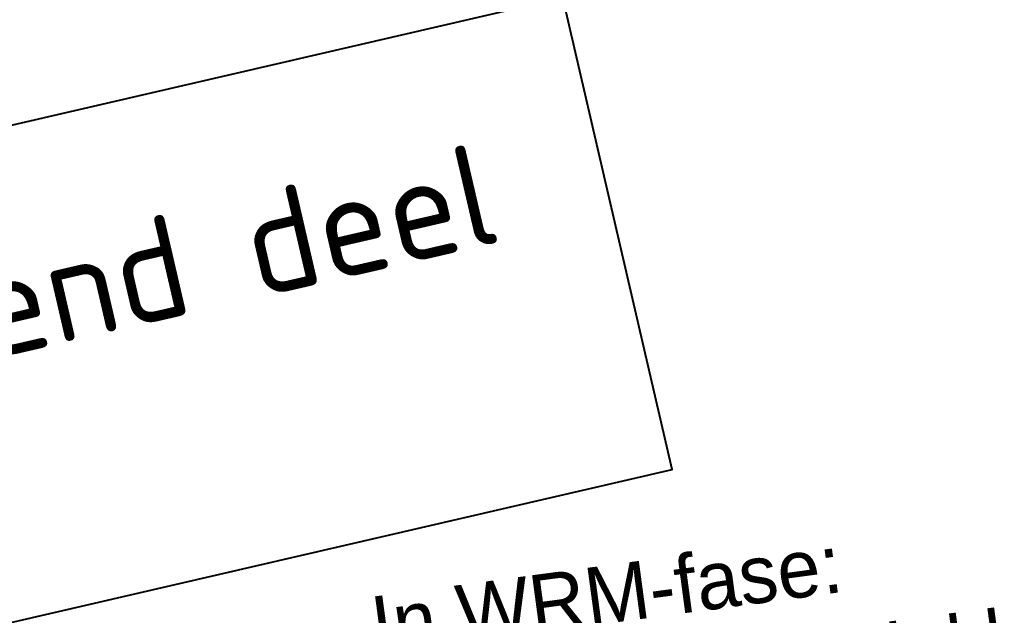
# Model space of a CAD drawing. Header units: metres. Extents: x 174255 to 175175, y 462028 to 462911.
# Tile 34 of 256: x 174549 to 174565, y 462248 to 462257. Entities that reach past the tile are written whole.
import ezdxf
from ezdxf import colors
from ezdxf.entities.mleader import LeaderData, LeaderLine
from ezdxf.math import Vec2, Vec3

# ---------------------------------------------------------------- set-up
doc = ezdxf.new("R2010")
doc.units = ezdxf.units.M
doc.linetypes.add('VW-1-1_STREEP', pattern=[2, 1, -1])
doc.layers.add('-DR-nw-txt kader', color=50, linetype='Continuous')
doc.layers.add('N-WE-VH-MATERIAALGRENS-G', color=15, linetype='Continuous')
for name, color, linetype, lineweight in [('B-WE-VH-VERHARDING_ASFALT-G', 252, 'Continuous', 25), ('B-WE-VW-MARKERING_LANGS_STREEP_11_010-G', 8, 'VW-1-1_STREEP', 13), ('N-WE-VH-VERHARDING_ASFALT-G', 50, 'Continuous', 25), ('N-WE-VH-VERHARDING_ASFALT_RIJBAAN-V', 254, 'Continuous', 25), ('N-WE-VH-VERHARDING_ASFALT_ROOD-V', 11, 'Continuous', 25), ('N-WE-VW-MARKERING_LANGS_STREEP_11_010-G', 7, 'VW-1-1_STREEP', 13), ('N-XX-AL-T40', 7, 'Continuous', 40)]:
    doc.layers.add(name, color=color, linetype=linetype, lineweight=lineweight)
doc.styles.add('CE', font='txt', dxfattribs={"height": 1.8})
doc.styles.add('NLCS-ISO-M500-T40', font='NLCS-ISO.ttf', dxfattribs={"height": 2})

msp = doc.modelspace()

# ---------------------------------------------------------------- hatches: boundary and pattern name
at = {"layer": 'N-WE-VH-VERHARDING_ASFALT_RIJBAAN-V'}
h = msp.add_hatch(color=256, dxfattribs=at)
h.dxf.hatch_style = 1
h.paths.add_polyline_path([(174503.6891395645, 462248.8143771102, -0.1523401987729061), (174562.0717171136, 462263.893238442), (174562.2236191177, 462267.1953024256, -0.4281171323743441), (174561.7249146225, 462267.7196140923), (174561.7362275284, 462267.9519982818, -0.3950370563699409), (174562.2270014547, 462268.4276115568), (174562.1843009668, 462271.7065995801, 0.1363576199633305), (174508.8552923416, 462256.1366093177), (174493.9970206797, 462246.9221516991, 0.008693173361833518), (174479.2451719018, 462237.4146729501, -0.009743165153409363), (174462.804324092, 462226.8674407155), (174439.7477566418, 462212.702475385), (174424.9954434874, 462203.719730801), (174426.6240007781, 462200.8053942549), (174441.5798745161, 462209.7203043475), (174464.6364419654, 462223.8852696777, 0.009743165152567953), (174481.1920887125, 462234.5061484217, -0.008693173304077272), (174495.8416462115, 462243.9477010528)])
at = {"layer": 'N-WE-VH-VERHARDING_ASFALT_ROOD-V'}
h = msp.add_hatch(color=256, dxfattribs=at)
h.dxf.hatch_style = 1
h.paths.add_polyline_path([(174439.7477566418, 462212.702475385), (174462.804324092, 462226.8674407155, 0.009743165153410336), (174479.2451719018, 462237.4146729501, -0.008693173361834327), (174493.9970206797, 462246.9221516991), (174508.8552923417, 462256.1366093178, -0.149250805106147), (174567.4270201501, 462271.6423784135), (174568.1008289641, 462271.6170854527), (174568.1477175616, 462272.8662057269), (174567.4739087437, 462272.8914986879, 0.01025474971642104), (174563.1679898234, 462272.9647533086), (174562.1680243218, 462272.9564936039, 0.1363576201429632), (174508.1964974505, 462257.1989130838), (174493.3382258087, 462247.9844554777, 0.008693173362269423), (174478.5498444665, 462238.4534317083, -0.009743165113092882), (174462.149996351, 462227.932501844), (174442.6525692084, 462215.9541195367), (174441.8005203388, 462215.43065729), (174439.0934288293, 462213.7675364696, -0.007454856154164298), (174438.9396123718, 462213.6761686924), (174424.2933201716, 462204.9761948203), (174424.9954434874, 462203.719730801)])
h = msp.add_hatch(color=256, dxfattribs=at)
h.dxf.hatch_style = 1
edge = h.paths.add_edge_path()
edge.add_arc((174557.0515240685, 462162.7677710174), 101.2500000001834, 79.8662130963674, 121.8054001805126)
edge.add_line((174503.6891395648, 462248.8143771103), (174495.8416462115, 462243.9477010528))
edge.add_arc((174760.0183891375, 461817.9638858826), 501.2499997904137, 121.8054001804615, 123.7976785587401)
edge.add_arc((174200.4188712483, 462653.9569358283), 504.7500001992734, 301.56478024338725, 303.7976785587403, ccw=False)
edge.add_line((174464.6364419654, 462223.8852696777), (174441.5798745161, 462209.7203043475))
edge.add_line((174441.5798745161, 462209.7203043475), (174426.6240007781, 462200.8053942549))
edge.add_line((174426.6240007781, 462200.8053942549), (174427.304206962, 462199.5881513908))
edge.add_line((174427.304206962, 462199.5881513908), (174442.2342023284, 462208.6552432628))
edge.add_line((174442.2342023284, 462208.6552432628), (174465.2907697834, 462222.8202085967))
edge.add_arc((174200.4188713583, 462653.9569356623), 506.0000000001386, 301.5647802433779, 303.7976785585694)
edge.add_arc((174760.0183892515, 461817.963885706), 500.0000000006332, 121.8054001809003, 123.7976785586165, ccw=False)
edge.add_line((174496.5004410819, 462242.8853972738), (174504.3479344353, 462247.7520733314))
edge.add_arc((174557.0515240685, 462162.7677710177), 99.9999999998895, 79.86621309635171, 121.80540018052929, ccw=False)
edge.add_line((174574.6462490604, 462261.2077306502), (174597.6385463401, 462257.0981886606))
edge.add_arc((174544.8543713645, 461961.7783097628), 300.0000000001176, 74.85963460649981, 79.86621309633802, ccw=False)
edge.add_line((174623.2097597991, 462251.364968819), (174653.5763551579, 462243.148477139))
edge.add_line((174653.5763551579, 462243.148477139), (174660.5279753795, 462241.5605883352))
edge.add_line((174660.5279753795, 462241.5605883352), (174681.4823111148, 462235.9104088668))
edge.add_line((174681.4823111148, 462235.9104088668), (174681.8867113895, 462237.0956494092))
edge.add_line((174681.8867113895, 462237.0956494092), (174660.8212337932, 462242.7757974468))
edge.add_line((174660.8212337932, 462242.7757974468), (174653.8788924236, 462244.3615667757))
edge.add_line((174653.8788924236, 462244.3615667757), (174623.5362405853, 462252.5715798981))
edge.add_arc((174544.8543713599, 461961.7783097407), 301.2500000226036, 74.85963460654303, 79.86621309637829)
edge.add_line((174597.8584804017, 462258.3286881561), (174574.8661831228, 462262.4382301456))

# ---------------------------------------------------------------- linework, layer by layer
at = {"layer": 'B-WE-VH-VERHARDING_ASFALT-G'}
msp.add_arc((174557.0515240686, 462162.7677710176), 100, 79.86621309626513, 121.8054001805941, dxfattribs=at)
at = {"layer": 'B-WE-VW-MARKERING_LANGS_STREEP_11_010-G', "ltscale": 2, "flags": 128}
for points in [[(174443.8288910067, 462215.2097491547, 0.1, 0.1, 0), (174462.804324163, 462226.8674407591, 0.1, 0.1, 0.00974316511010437), (174479.2451718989, 462237.4146729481, 0.1, 0.1, -0.008693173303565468), (174493.9970205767, 462246.9221516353, 0.1, 0.1, 0), (174508.8552923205, 462256.1366093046, 0.1, 0.1, -0.1339038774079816), (174561.1844485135, 462271.6887584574, 0.1, 0.1, -0.1339038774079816)], [(174445.7431371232, 462212.2780341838, 0.1, 0.1, 0), (174464.6364419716, 462223.8852696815, 0.1, 0.1, 0.009743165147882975), (174481.1920887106, 462234.5061484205, 0.1, 0.1, -0.008693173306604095), (174495.8416462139, 462243.9477010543, 0.1, 0.1, 0), (174503.6891395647, 462248.8143771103, 0.1, 0.1, -0.1498146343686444), (174561.0727134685, 462263.9378862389, 0.1, 0.1, -0.1498146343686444)]]:
    msp.add_lwpolyline(points, format="xyseb", dxfattribs=at)
at = {"layer": 'N-WE-VH-MATERIAALGRENS-G', "flags": 128}
for points in [[(174439.7477566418, 462212.702475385), (174462.804324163, 462226.8674407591, 0.00974316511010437), (174479.2451718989, 462237.4146729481, -0.008693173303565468), (174493.9970205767, 462246.9221516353), (174508.8552923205, 462256.1366093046, -0.1492506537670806), (174567.4269862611, 462271.6423794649), (174568.10079363, 462271.6170867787)], [(174441.5798745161, 462209.7203043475), (174464.6364419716, 462223.8852696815, 0.009743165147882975), (174481.1920887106, 462234.5061484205, -0.008693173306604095), (174495.8416462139, 462243.9477010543), (174503.6891395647, 462248.8143771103, -0.1850645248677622), (174574.866183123, 462262.4382301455), (174597.858480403, 462258.3286881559, -0.02184879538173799), (174623.5362405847, 462252.5715798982), (174653.8788924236, 462244.3615667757), (174660.8212337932, 462242.7757974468)]]:
    msp.add_lwpolyline(points, format="xyb", dxfattribs=at)
at = {"layer": 'N-WE-VH-VERHARDING_ASFALT-G'}
msp.add_arc((174557.0515240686, 462162.7677710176), 100, 79.86621309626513, 121.8054001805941, dxfattribs=at)
at = {"layer": 'N-WE-VW-MARKERING_LANGS_STREEP_11_010-G', "ltscale": 2, "const_width": 0.1, "flags": 128}
for points in [[(174443.8288910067, 462215.2097491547), (174462.804324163, 462226.8674407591, 0.00974316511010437), (174479.2451718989, 462237.4146729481, -0.008693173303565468), (174493.9970205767, 462246.9221516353), (174508.8552923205, 462256.1366093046, -0.1339038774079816), (174561.1844485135, 462271.6887584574, -0.1339038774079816)], [(174445.7431371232, 462212.2780341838), (174464.6364419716, 462223.8852696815, 0.009743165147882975), (174481.1920887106, 462234.5061484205, -0.008693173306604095), (174495.8416462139, 462243.9477010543), (174503.6891395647, 462248.8143771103, -0.1498146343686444), (174561.0727134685, 462263.9378862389, -0.1498146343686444)]]:
    msp.add_lwpolyline(points, format="xyb", dxfattribs=at)
at = {"layer": 'N-XX-AL-T40'}
msp.add_lwpolyline([(174523.5780096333, 462241.6039361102), (174559.623545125, 462249.9497911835), (174557.9248657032, 462257.2863443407), (174521.8793302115, 462248.9404892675)], close=True, dxfattribs=at)

# ---------------------------------------------------------------- texts
at = {"layer": 'N-XX-AL-T40', "insert": (174541.2113785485, 462246.6095081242), "char_height": 1.6, "width": 36.77720707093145, "attachment_point": 8, "rotation": 13.035532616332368, "style": 'NLCS-ISO-M500-T40'}
msp.add_mtext('zie hiernaast voor aansluitend deel Essenerweg', dxfattribs=at)

# ---------------------------------------------------------------- leaders
at = {"layer": '-DR-nw-txt kader'}
ml = msp.add_multileader_mtext('Standard', dxfattribs=at)
ml.set_content('In WRM-fase:\\P- aanbrengen deklagen rijweg en fietssuggestiestroken\\P- aanbrengen markeringen', color=7, style='CE')
ml.set_leader_properties(color=256, linetype='ByLayer', lineweight=-1)
ml.build(insert=Vec2(0, 0))
ml.multileader.update_dxf_attribs({"text_left_attachment_type": 5, "text_right_attachment_type": 5, "dogleg_length": 0.5, "arrow_head_size": 1.25, "scale": 0.5})
ctx = ml.context
ctx.base_point, ctx.scale, ctx.char_height, ctx.arrow_head_size, ctx.landing_gap_size, ctx.plane_origin, ctx.plane_x_axis, ctx.plane_y_axis = Vec3(174555.357857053, 462243.7865923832), 0.5, 0.9, 1.25, 0.1, Vec3(174535.3391796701, 462262.8221070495), Vec3(0.9910735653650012, 0.1333161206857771), Vec3(-0.1333161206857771, 0.9910735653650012)
ctx.left_attachment, ctx.right_attachment = 5, 5
notes = []
notes.append((ctx, [(1, (1, 1, 0), (174585.8196466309, 462247.8842171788), (-0.9910735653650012, -0.1333161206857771), 0.25, [(0, [(174583.8578459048, 462262.8309687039)], 0, [])])]))
ctx.mtext.insert, ctx.mtext.text_direction, ctx.mtext.rotation, ctx.mtext.flow_direction = Vec3(174554.8971246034, 462247.9617795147), Vec3(0.9910735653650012, 0.1333161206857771), 0.1337142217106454, 5
for ctx, leaders in notes:
    for number, flags, end, landing, length, lines in leaders:
        leader = LeaderData()
        leader.index, (leader.has_last_leader_line, leader.has_dogleg_vector, leader.attachment_direction) = number, flags
        leader.last_leader_point, leader.dogleg_vector, leader.dogleg_length = Vec3(end), Vec3(landing), length
        for number, points, colour, breaks in lines:
            line = LeaderLine()
            line.index, line.vertices, line.color, line.breaks = number, Vec3.list(points), colors.encode_raw_color(colour), breaks
            leader.lines.append(line)
        ctx.leaders.append(leader)

doc.saveas('drawing.dxf')
